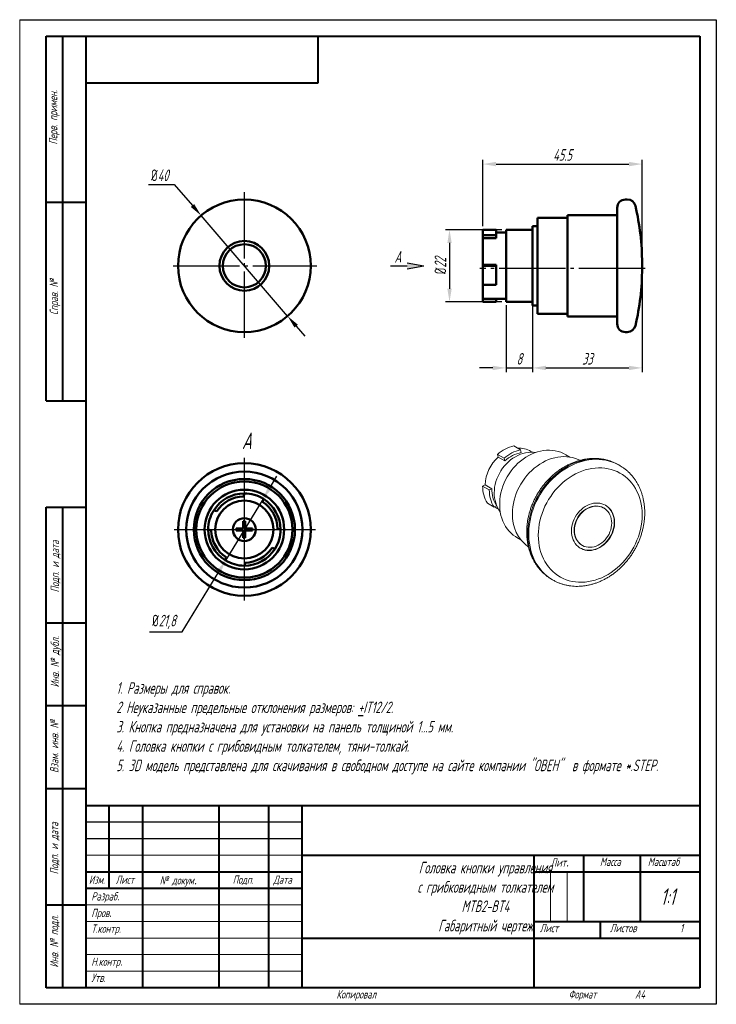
# Model space of a CAD drawing. Header units: millimetres. Extents: x 2381 to 2591, y 1129 to 1426.
import ezdxf

# ---------------------------------------------------------------- set-up
doc = ezdxf.new("R2010")
doc.units = ezdxf.units.MM
doc.linetypes.add('ГОСТ 2.303 5', pattern=[24, 20, -1.5, 1, -1.5])
for name, color, linetype, lineweight in [('main', 5, 'Continuous', 50), ('text', 7, 'Continuous', 25), ('Оси', 1, 'ГОСТ 2.303 5', 25), ('Основной', 5, 'Continuous', 50), ('РАЗМЕРЫ', 7, 'Continuous', 25), ('ФОРМАТ', 7, 'Continuous', 25), ('ФОРМАТ @ 1', 7, 'Continuous', 25)]:
    doc.layers.add(name, color=color, linetype=linetype, lineweight=lineweight)
doc.styles.add('GOST', font='Gost.shx', dxfattribs={"width": 0.8, "oblique": 15, "height": 3.5})
doc.dimstyles.new('ISO-25', dxfattribs={"dimtxt": 3.5, "dimasz": 4, "dimexe": 1.25, "dimexo": 1, "dimgap": 1, "dimtad": 1, "dimtoh": 1, "dimdec": 1, "dimtxsty": 'GOST', "dimcen": 0, "dimclrd": 256, "dimclrt": 7, "dimadec": 0, "dimazin": 2, "dimtfac": 1, "dimtdec": 1, "dimtmove": 0, "dimatfit": 1, "dimfxl": 0, "dimlwd": -1, "dimarcsym": 0})
doc.dimstyles.get("Standard").update_dxf_attribs({"dimtxt": 3.5, "dimasz": 4, "dimexe": 1.25, "dimexo": 1, "dimgap": 1, "dimtad": 1, "dimdec": 1, "dimrnd": 0.5, "dimtxsty": 'GOST', "dimcen": 0, "dimclrd": 256, "dimclre": 256, "dimclrt": 7, "dimadec": 0, "dimazin": 2, "dimtfac": 1, "dimtdec": 1, "dimtmove": 2, "dimatfit": 1, "dimfxl": 0, "dimtolj": 1, "dimtzin": 0, "dimlwd": -1, "dimlwe": -1, "dimarcsym": 0})

# ---------------------------------------------------------------- blocks, each defined once
blk = doc.blocks.new('*D225')
at = {"layer": 'Defpoints', "color": 0}
for p in [(2435.5, 1366.65), (2461.57, 1336.32)]:
    blk.add_point(p, dxfattribs=at)
at = {"layer": 'РАЗМЕРЫ'}
for p, q in [((2419.65, 1376.05), (2427.42, 1376.05)), ((2427.42, 1376.05), (2432.89, 1369.69)), ((2461.57, 1336.32), (2435.5, 1366.65)), ((2464.18, 1333.29), (2466.79, 1330.25))]:
    blk.add_line(p, q, dxfattribs=at)
at = {"layer": 'РАЗМЕРЫ', "color": 0}
blk.add_arc((2448.53, 1351.49), 20, 127.1017, 132.8513, dxfattribs=at)
at = {"layer": 'РАЗМЕРЫ'}
for points in [[(2432.38, 1369.25), (2433.39, 1370.12), (2435.5, 1366.65)], [(2464.68, 1333.72), (2463.67, 1332.85), (2461.57, 1336.32)]]:
    blk.add_solid(points, dxfattribs=at)
at = {"layer": 'РАЗМЕРЫ', "color": 7, "insert": (2423.03, 1378.8), "char_height": 3.5, "attachment_point": 5, "style": 'GOST'}
blk.add_mtext('\\A1;{\\Q0;%%c}40', dxfattribs=at)
blk = doc.blocks.new('*D226')
at = {"layer": 'Defpoints', "color": 0}
for p in [(2527.13, 1362.39), (2510.38, 1340.59), (2527.13, 1340.59)]:
    blk.add_point(p, dxfattribs=at)
at = {"layer": 'РАЗМЕРЫ'}
for p, q in [((2526.13, 1362.39), (2509.13, 1362.39)), ((2510.38, 1358.39), (2510.38, 1344.59)), ((2526.13, 1340.59), (2509.13, 1340.59))]:
    blk.add_line(p, q, dxfattribs=at)
for points in [[(2511.05, 1358.39), (2509.72, 1358.39), (2510.38, 1362.39)], [(2509.72, 1344.59), (2511.05, 1344.59), (2510.38, 1340.59)]]:
    blk.add_solid(points, dxfattribs=at)
at = {"layer": 'РАЗМЕРЫ', "color": 7, "insert": (2507.63, 1351.49), "char_height": 3.5, "attachment_point": 5, "rotation": 90, "style": 'GOST'}
blk.add_mtext('\\A1;{\\Q0;%%C}22', dxfattribs=at)
blk = doc.blocks.new('*D227')
at = {"layer": 'Defpoints', "color": 0}
for p in [(2568.44, 1351.7), (2535.43, 1339.59), (2568.44, 1320.69)]:
    blk.add_point(p, dxfattribs=at)
at = {"layer": 'РАЗМЕРЫ'}
for p, q in [((2568.44, 1350.7), (2568.44, 1319.44)), ((2535.43, 1338.59), (2535.43, 1319.44)), ((2539.43, 1320.69), (2564.44, 1320.69))]:
    blk.add_line(p, q, dxfattribs=at)
for points in [[(2539.43, 1321.35), (2539.43, 1320.02), (2535.43, 1320.69)], [(2564.44, 1320.02), (2564.44, 1321.35), (2568.44, 1320.69)]]:
    blk.add_solid(points, dxfattribs=at)
at = {"layer": 'РАЗМЕРЫ', "color": 7, "insert": (2551.94, 1323.44), "char_height": 3.5, "attachment_point": 5, "style": 'GOST'}
blk.add_mtext('\\A1;33', dxfattribs=at)
blk = doc.blocks.new('*D228')
at = {"layer": 'Defpoints', "color": 0}
for p in [(2527.43, 1340.59), (2535.43, 1340.59), (2535.43, 1320.69)]:
    blk.add_point(p, dxfattribs=at)
at = {"layer": 'РАЗМЕРЫ'}
for p, q in [((2527.43, 1339.59), (2527.43, 1319.44)), ((2535.43, 1339.59), (2535.43, 1319.44)), ((2523.43, 1320.69), (2519.43, 1320.69)), ((2527.43, 1320.69), (2535.43, 1320.69)), ((2539.43, 1320.69), (2543.43, 1320.69))]:
    blk.add_line(p, q, dxfattribs=at)
for points in [[(2523.43, 1320.02), (2523.43, 1321.35), (2527.43, 1320.69)], [(2539.43, 1321.35), (2539.43, 1320.02), (2535.43, 1320.69)]]:
    blk.add_solid(points, dxfattribs=at)
at = {"layer": 'РАЗМЕРЫ', "color": 7, "insert": (2531.43, 1323.44), "char_height": 3.5, "attachment_point": 5, "style": 'GOST'}
blk.add_mtext('\\A1;8', dxfattribs=at)
blk = doc.blocks.new('*D229')
at = {"layer": 'Defpoints', "color": 0}
for p in [(2568.44, 1382.18), (2520.43, 1362.42), (2568.44, 1350.7)]:
    blk.add_point(p, dxfattribs=at)
at = {"layer": 'РАЗМЕРЫ'}
for p, q in [((2520.43, 1363.42), (2520.43, 1383.43)), ((2524.43, 1382.18), (2564.44, 1382.18)), ((2568.44, 1351.7), (2568.44, 1383.43))]:
    blk.add_line(p, q, dxfattribs=at)
for points in [[(2524.43, 1382.84), (2524.43, 1381.51), (2520.43, 1382.18)], [(2564.44, 1381.51), (2564.44, 1382.84), (2568.44, 1382.18)]]:
    blk.add_solid(points, dxfattribs=at)
at = {"layer": 'РАЗМЕРЫ', "color": 7, "insert": (2544.44, 1384.93), "char_height": 3.5, "attachment_point": 5, "style": 'GOST'}
blk.add_mtext('\\A1;45.5', dxfattribs=at)
blk = doc.blocks.new('*D231')
at = {"layer": 'Defpoints', "color": 0}
for p in [(2454.2, 1281.21), (2442.87, 1262.59)]:
    blk.add_point(p, dxfattribs=at)
at = {"layer": 'РАЗМЕРЫ'}
for p, q in [((2456.28, 1284.63), (2458.36, 1288.05)), ((2454.2, 1281.21), (2442.87, 1262.59)), ((2429.77, 1241.06), (2440.79, 1259.17)), ((2419.9, 1241.06), (2429.77, 1241.06))]:
    blk.add_line(p, q, dxfattribs=at)
for points in [[(2455.71, 1284.98), (2456.85, 1284.28), (2454.2, 1281.21)], [(2441.36, 1258.83), (2440.22, 1259.52), (2442.87, 1262.59)]]:
    blk.add_solid(points, dxfattribs=at)
at = {"layer": 'РАЗМЕРЫ', "color": 7, "insert": (2424.33, 1244.07), "char_height": 3.5, "attachment_point": 5, "style": 'GOST'}
blk.add_mtext('\\A1;{\\Q0;%%c}21,8', dxfattribs=at)

msp = doc.modelspace()

# ---------------------------------------------------------------- hatches: boundary and pattern name
at = {"layer": 'РАЗМЕРЫ', "lineweight": 25, "ltscale": 5}
h = msp.add_hatch(color=256, dxfattribs=at)
h.dxf.hatch_style = 1
h.paths.add_polyline_path([(2502.62, 1351.49), (2497.62, 1350.61), (2497.62, 1352.37)])

# ---------------------------------------------------------------- linework, layer by layer
at = {"layer": 'main'}
for p, q in [((2563.98, 1371.49), (2563.43, 1371.49)), ((2560.93, 1366.74), (2545.93, 1366.74)), ((2545.93, 1351.49), (2545.93, 1366.74)), ((2560.93, 1351.49), (2560.93, 1368.99)), ((2536.93, 1363.49), (2535.43, 1363.49)), ((2535.43, 1351.49), (2535.43, 1363.49)), ((2545.93, 1365.99), (2536.93, 1365.99)), ((2536.93, 1365.99), (2536.93, 1336.99)), ((2524.43, 1362.39), (2520.43, 1362.39)), ((2520.43, 1360.73), (2520.43, 1362.39)), ((2524.43, 1360.73), (2520.43, 1360.73)), ((2520.43, 1359.83), (2520.43, 1360.73)), ((2524.43, 1360.73), (2524.43, 1362.39)), ((2527.43, 1361.49), (2524.43, 1361.49)), ((2524.43, 1359.83), (2524.43, 1360.73)), ((2535.43, 1362.39), (2527.43, 1362.39)), ((2527.43, 1351.49), (2527.43, 1362.39)), ((2524.43, 1359.83), (2520.43, 1359.83)), ((2520.43, 1351.74), (2520.43, 1359.83)), ((2524.43, 1351.74), (2520.43, 1351.74)), ((2520.43, 1351.49), (2520.43, 1351.74)), ((2524.43, 1351.49), (2520.43, 1351.49)), ((2520.43, 1345.72), (2520.43, 1351.49)), ((2524.43, 1351.49), (2524.43, 1351.74)), ((2524.43, 1345.72), (2524.43, 1351.49)), ((2527.43, 1340.59), (2527.43, 1351.49)), ((2535.43, 1339.49), (2535.43, 1351.49)), ((2545.93, 1336.24), (2545.93, 1351.49)), ((2560.93, 1333.99), (2560.93, 1351.49)), ((2568.44, 1350.7), (2568.44, 1352.27)), ((2524.43, 1345.72), (2520.43, 1345.72)), ((2520.43, 1341.49), (2520.43, 1345.72)), ((2524.43, 1341.49), (2520.43, 1341.49)), ((2520.43, 1340.59), (2520.43, 1341.49)), ((2524.43, 1340.59), (2520.43, 1340.59)), ((2524.43, 1341.49), (2527.43, 1341.49)), ((2524.43, 1340.59), (2524.43, 1341.49)), ((2527.43, 1340.59), (2535.43, 1340.59)), ((2535.43, 1339.49), (2536.93, 1339.49)), ((2536.93, 1336.99), (2545.93, 1336.99)), ((2545.93, 1336.24), (2560.93, 1336.24)), ((2563.43, 1331.49), (2563.98, 1331.49)), ((2448.53, 1282.83), (2448.27, 1281.92)), ((2454.04, 1280.27), (2454.3, 1281.18)), ((2440.19, 1277.44), (2439.28, 1277.7)), ((2448.77, 1274.43), (2448.17, 1274.43)), ((2448.17, 1274.43), (2448.17, 1272.23)), ((2448.77, 1272.23), (2448.77, 1274.43)), ((2437.63, 1271.93), (2438.54, 1271.67)), ((2448.17, 1272.23), (2446.03, 1272.23)), ((2446.03, 1272.23), (2446.03, 1271.63)), ((2446.03, 1271.63), (2448.17, 1271.63)), ((2448.17, 1271.63), (2448.17, 1269.43)), ((2451.03, 1272.23), (2448.77, 1272.23)), ((2448.77, 1269.43), (2448.77, 1271.63)), ((2448.77, 1271.63), (2451.03, 1271.63)), ((2451.03, 1271.63), (2451.03, 1272.23)), ((2459.43, 1271.93), (2458.53, 1272.19)), ((2448.17, 1269.43), (2448.77, 1269.43)), ((2456.88, 1266.42), (2457.78, 1266.16)), ((2443.02, 1263.58), (2442.76, 1262.68)), ((2448.53, 1261.03), (2448.79, 1261.93))]:
    msp.add_line(p, q, dxfattribs=at)
for centre, radius in [((2448.53, 1351.49), 20), ((2448.53, 1271.93), 20), ((2448.53, 1271.93), 17.5), ((2448.53, 1271.93), 15.25), ((2448.53, 1271.93), 14.5), ((2448.53, 1271.93), 12), ((2448.53, 1271.93), 8.75), ((2448.53, 1271.93), 3.45)]:
    msp.add_circle(centre, radius, dxfattribs=at)
for centre, radius, start, end in [((2563.43, 1368.99), 2.5, 90, 180), ((2563.98, 1368.99), 2.5, 13.3322, 90), ((2493.44, 1352.27), 75, 0, 13.3322), ((2493.44, 1350.7), 75, 346.6678, 0), ((2563.43, 1333.99), 2.5, 180, 270), ((2563.98, 1333.99), 2.5, 270, 346.6678), ((2448.53, 1271.93), 10.9, 90, 148.0486), ((2448.53, 1271.93), 10, 91.4819, 146.5667), ((2448.53, 1271.93), 10.9, 58.0486, 90), ((2448.53, 1271.93), 10, 1.4819, 56.5667), ((2448.53, 1271.93), 10.9, 0, 58.0486), ((2448.53, 1271.93), 10.9, 148.0486, 180), ((2448.53, 1271.93), 10.9, 180, 238.0486), ((2448.53, 1271.93), 10, 181.4819, 236.5667), ((2448.53, 1271.93), 10.9, 328.0486, 0), ((2448.53, 1271.93), 10.9, 270, 328.0486), ((2448.53, 1271.93), 10, 271.4819, 326.5667), ((2448.53, 1271.93), 10.9, 238.0486, 270)]:
    msp.add_arc(centre, radius, start, end, dxfattribs=at)
at = {"layer": 'Оси'}
for p, q in [((2448.53, 1329.74), (2448.53, 1373.9)), ((2427.08, 1351.49), (2470.43, 1351.49)), ((2569.35, 1350.7), (2519.49, 1350.7)), ((2448.53, 1250.57), (2448.53, 1293.53)), ((2427.42, 1271.93), (2469.96, 1271.93))]:
    msp.add_line(p, q, dxfattribs=at)
at = {"layer": 'Основной', "linetype": 'Continuous', "lineweight": 20}
for p, q in [((2531.8, 1295.97), (2529.8, 1297.16)), ((2531.8, 1295.97), (2532.03, 1295.17)), ((2535.36, 1295.24), (2534.9, 1295.52)), ((2526.81, 1293.43), (2524.81, 1294.62)), ((2525.03, 1293.81), (2524.81, 1294.62)), ((2527.03, 1292.63), (2525.03, 1293.81)), ((2527.03, 1292.63), (2526.81, 1293.43)), ((2546.64, 1293.8), (2545.45, 1294.5)), ((2561.77, 1291.22), (2561.5, 1291.38)), ((2561.77, 1291.22), (2561.8, 1291.2)), ((2520.37, 1285.05), (2521.15, 1285.45)), ((2522.37, 1283.87), (2520.37, 1285.05)), ((2523.15, 1284.26), (2521.15, 1285.45)), ((2522.37, 1283.87), (2523.15, 1284.26)), ((2523.8, 1278.73), (2521.8, 1279.91)), ((2524.58, 1279.12), (2523.8, 1278.73)), ((2524.71, 1278.31), (2525.17, 1278.04)), ((2556.97, 1278.38), (2556.87, 1278.44)), ((2530.66, 1269.55), (2531.86, 1268.84)), ((2550.24, 1267.25), (2550.34, 1267.19)), ((2541.11, 1256.97), (2541.39, 1256.81))]:
    msp.add_line(p, q, dxfattribs=at)
at = {"layer": 'Основной', "linetype": 'Continuous', "lineweight": 20, "flags": 128}
for points in [[(2523.87, 1282.98), (2523.9, 1283.83), (2523.99, 1284.69), (2524.15, 1285.55), (2524.38, 1286.4), (2524.66, 1287.25), (2525, 1288.08), (2525.4, 1288.88), (2525.86, 1289.66), (2526.36, 1290.41), (2526.91, 1291.11), (2527.51, 1291.78), (2528.14, 1292.4), (2528.81, 1292.96), (2529.51, 1293.47), (2530.24, 1293.92), (2530.99, 1294.31), (2531.75, 1294.64), (2532.53, 1294.89), (2533.3, 1295.08), (2534.08, 1295.2), (2534.86, 1295.25), (2535.62, 1295.23), (2536.25, 1295.15)], [(2545.45, 1294.5), (2544.72, 1294.89), (2543.94, 1295.23), (2543.12, 1295.49), (2542.28, 1295.69), (2541.41, 1295.82), (2540.53, 1295.87), (2539.64, 1295.86), (2538.73, 1295.77), (2537.83, 1295.61), (2536.92, 1295.37), (2536.02, 1295.07), (2535.13, 1294.7), (2534.26, 1294.27), (2533.41, 1293.77), (2532.58, 1293.21), (2531.78, 1292.59), (2531.01, 1291.91), (2530.28, 1291.19), (2529.59, 1290.41), (2528.94, 1289.6), (2528.34, 1288.74), (2527.79, 1287.85), (2527.29, 1286.93), (2526.86, 1285.98), (2526.48, 1285.01), (2526.15, 1284.03), (2525.9, 1283.03), (2525.7, 1282.03), (2525.57, 1281.03), (2525.51, 1280.04), (2525.51, 1279.06), (2525.57, 1278.09), (2525.7, 1277.14), (2525.9, 1276.22), (2526.15, 1275.33), (2526.48, 1274.47), (2526.86, 1273.65), (2527.29, 1272.88), (2527.79, 1272.15), (2528.34, 1271.48), (2528.94, 1270.86), (2529.59, 1270.29), (2530.28, 1269.79), (2530.66, 1269.55)], [(2529.35, 1276.75), (2529.38, 1277.76), (2529.48, 1278.77), (2529.64, 1279.79), (2529.86, 1280.8), (2530.14, 1281.81), (2530.49, 1282.81), (2530.89, 1283.79), (2531.35, 1284.74), (2531.87, 1285.67), (2532.44, 1286.57), (2533.05, 1287.44), (2533.72, 1288.27), (2534.42, 1289.05), (2535.17, 1289.78), (2535.95, 1290.47), (2536.77, 1291.1), (2537.61, 1291.67), (2538.47, 1292.18), (2539.36, 1292.63), (2540.26, 1293.02), (2541.17, 1293.34), (2542.09, 1293.59), (2543.02, 1293.77), (2543.94, 1293.89), (2544.85, 1293.93), (2545.75, 1293.9), (2546.64, 1293.8), (2547.5, 1293.62), (2548.34, 1293.38), (2549.16, 1293.08), (2549.68, 1292.83)], [(2561.5, 1291.38), (2561.44, 1291.42), (2560.57, 1291.89), (2559.66, 1292.29), (2558.72, 1292.63), (2557.75, 1292.89), (2556.76, 1293.09), (2555.75, 1293.22), (2554.72, 1293.28), (2553.67, 1293.26), (2552.62, 1293.18), (2551.57, 1293.02), (2550.51, 1292.8), (2549.46, 1292.5), (2548.41, 1292.14), (2547.38, 1291.71), (2546.36, 1291.21), (2545.35, 1290.65), (2544.37, 1290.03), (2543.42, 1289.35), (2542.49, 1288.62), (2541.6, 1287.83), (2540.74, 1286.99), (2539.93, 1286.1), (2539.15, 1285.17), (2538.42, 1284.19), (2537.74, 1283.18), (2537.11, 1282.14), (2536.53, 1281.07), (2536.01, 1279.97), (2535.54, 1278.85), (2535.13, 1277.71), (2534.78, 1276.56), (2534.5, 1275.4), (2534.27, 1274.23), (2534.11, 1273.07), (2534.02, 1271.91), (2533.98, 1270.76)], [(2541.4, 1256.8), (2540.6, 1257.31), (2539.81, 1257.9), (2539.06, 1258.56), (2538.35, 1259.27), (2537.69, 1260.04), (2537.09, 1260.86), (2536.54, 1261.73), (2536.04, 1262.64), (2535.6, 1263.6), (2535.23, 1264.6), (2534.91, 1265.63), (2534.65, 1266.69), (2534.46, 1267.78), (2534.33, 1268.89), (2534.27, 1270.02), (2534.27, 1271.17), (2534.33, 1272.33), (2534.46, 1273.49), (2534.65, 1274.65), (2534.91, 1275.82), (2535.23, 1276.97), (2535.6, 1278.12), (2536.04, 1279.25), (2536.54, 1280.36), (2537.09, 1281.44), (2537.69, 1282.5), (2538.35, 1283.53), (2539.06, 1284.52), (2539.81, 1285.48), (2540.6, 1286.39), (2541.44, 1287.25), (2542.32, 1288.07), (2543.23, 1288.83), (2544.17, 1289.54), (2545.14, 1290.19), (2546.13, 1290.78), (2547.14, 1291.3), (2548.17, 1291.77), (2549.21, 1292.16), (2550.26, 1292.49), (2551.32, 1292.75), (2552.37, 1292.95), (2553.43, 1293.07), (2554.47, 1293.12), (2555.51, 1293.09), (2556.53, 1293), (2557.53, 1292.84), (2558.51, 1292.61), (2559.47, 1292.3), (2560.39, 1291.93), (2561.28, 1291.5), (2561.77, 1291.22)], [(2537.14, 1270.2), (2537.17, 1269.12), (2537.27, 1268.06), (2537.43, 1267.01), (2537.65, 1266), (2537.94, 1265.01), (2538.29, 1264.05), (2538.69, 1263.14), (2539.16, 1262.26), (2539.68, 1261.44), (2540.25, 1260.66), (2540.88, 1259.93), (2541.55, 1259.26), (2542.27, 1258.64), (2543.04, 1258.09), (2543.84, 1257.59), (2544.68, 1257.17), (2545.56, 1256.8), (2546.46, 1256.51), (2547.39, 1256.29), (2548.34, 1256.13), (2549.31, 1256.05), (2550.3, 1256.03), (2551.29, 1256.09), (2552.29, 1256.22), (2553.3, 1256.42), (2554.3, 1256.68), (2555.29, 1257.02), (2556.28, 1257.42), (2557.25, 1257.89), (2558.2, 1258.42), (2559.13, 1259.01), (2560.04, 1259.66), (2560.91, 1260.37), (2561.75, 1261.13), (2562.56, 1261.94), (2563.32, 1262.8), (2564.04, 1263.7), (2564.72, 1264.64), (2565.34, 1265.61), (2565.92, 1266.62), (2566.44, 1267.65), (2566.9, 1268.71), (2567.31, 1269.78), (2567.65, 1270.88), (2567.94, 1271.98), (2568.16, 1273.08), (2568.32, 1274.19), (2568.42, 1275.29), (2568.45, 1276.39), (2568.42, 1277.47), (2568.32, 1278.53), (2568.16, 1279.58), (2567.94, 1280.59), (2567.65, 1281.58), (2567.31, 1282.53), (2566.9, 1283.45), (2566.44, 1284.32), (2565.92, 1285.15), (2565.34, 1285.93), (2564.72, 1286.66), (2564.04, 1287.33), (2563.32, 1287.95), (2562.56, 1288.5), (2561.75, 1288.99), (2560.91, 1289.42), (2560.04, 1289.78), (2559.13, 1290.08), (2558.2, 1290.3), (2557.25, 1290.46), (2556.28, 1290.54), (2555.29, 1290.56), (2554.3, 1290.5), (2553.3, 1290.37), (2552.29, 1290.17), (2551.29, 1289.9), (2550.3, 1289.57), (2549.31, 1289.17), (2548.34, 1288.7), (2547.39, 1288.17), (2546.46, 1287.58), (2545.56, 1286.92), (2544.68, 1286.22), (2543.84, 1285.46), (2543.04, 1284.65), (2542.27, 1283.79), (2541.55, 1282.89), (2540.88, 1281.95), (2540.25, 1280.98), (2539.68, 1279.97), (2539.16, 1278.94), (2538.69, 1277.88), (2538.29, 1276.8), (2537.94, 1275.71), (2537.65, 1274.61), (2537.43, 1273.51), (2537.27, 1272.4), (2537.17, 1271.3), (2537.14, 1270.2)], [(2547.16, 1271.5), (2547.19, 1270.81), (2547.29, 1270.13), (2547.45, 1269.48), (2547.67, 1268.87), (2547.95, 1268.29), (2548.29, 1267.75), (2548.68, 1267.27), (2549.12, 1266.84), (2549.61, 1266.47), (2550.13, 1266.17), (2550.69, 1265.93), (2551.28, 1265.76), (2551.9, 1265.65), (2552.53, 1265.62), (2553.17, 1265.66), (2553.82, 1265.77), (2554.46, 1265.95), (2555.1, 1266.2), (2555.72, 1266.51), (2556.33, 1266.89), (2556.9, 1267.32), (2557.45, 1267.81), (2557.95, 1268.35), (2558.42, 1268.93), (2558.83, 1269.55), (2559.2, 1270.2), (2559.51, 1270.88), (2559.76, 1271.58), (2559.95, 1272.29), (2560.08, 1273), (2560.14, 1273.71), (2560.14, 1274.42), (2560.08, 1275.1), (2559.95, 1275.77), (2559.76, 1276.4), (2559.51, 1277), (2559.2, 1277.55), (2558.83, 1278.06), (2558.42, 1278.52), (2557.95, 1278.92), (2557.45, 1279.26), (2556.9, 1279.53), (2556.33, 1279.74), (2555.72, 1279.87), (2555.1, 1279.94), (2554.46, 1279.94), (2553.82, 1279.86), (2553.17, 1279.72), (2552.53, 1279.5), (2551.9, 1279.22), (2551.28, 1278.88), (2550.69, 1278.47), (2550.13, 1278.01), (2549.61, 1277.49), (2549.12, 1276.93), (2548.68, 1276.33), (2548.29, 1275.69), (2547.95, 1275.03), (2547.67, 1274.34), (2547.45, 1273.64), (2547.29, 1272.92), (2547.19, 1272.21), (2547.16, 1271.5)], [(2556.87, 1278.44), (2556.71, 1278.52), (2556.19, 1278.76), (2555.64, 1278.93), (2555.06, 1279.03), (2554.47, 1279.05), (2553.86, 1279), (2553.25, 1278.88), (2552.64, 1278.69), (2552.05, 1278.43), (2551.47, 1278.11), (2550.92, 1277.72), (2550.4, 1277.28), (2549.91, 1276.78), (2549.47, 1276.24), (2549.07, 1275.66), (2548.73, 1275.04), (2548.45, 1274.4), (2548.22, 1273.74), (2548.06, 1273.07), (2547.96, 1272.4), (2547.93, 1271.73)], [(2559.28, 1273.9), (2559.25, 1274.55), (2559.15, 1275.18), (2558.99, 1275.79), (2558.76, 1276.36), (2558.48, 1276.89), (2558.14, 1277.37), (2557.74, 1277.79), (2557.3, 1278.16), (2556.81, 1278.46), (2556.29, 1278.7), (2555.74, 1278.87), (2555.16, 1278.97), (2554.57, 1278.99), (2553.96, 1278.94), (2553.35, 1278.82), (2552.74, 1278.63), (2552.15, 1278.37), (2551.57, 1278.05), (2551.02, 1277.66), (2550.5, 1277.22), (2550.01, 1276.72), (2549.57, 1276.18), (2549.17, 1275.6), (2548.83, 1274.98), (2548.55, 1274.34), (2548.32, 1273.68), (2548.16, 1273.01), (2548.06, 1272.34), (2548.03, 1271.67), (2548.06, 1271.02), (2548.16, 1270.39), (2548.32, 1269.78), (2548.55, 1269.21), (2548.83, 1268.68), (2549.17, 1268.2), (2549.57, 1267.78), (2550.01, 1267.41), (2550.5, 1267.11), (2551.02, 1266.87), (2551.57, 1266.7), (2552.15, 1266.6), (2552.74, 1266.58), (2553.35, 1266.63), (2553.96, 1266.75), (2554.57, 1266.94), (2555.16, 1267.2), (2555.74, 1267.52), (2556.29, 1267.91), (2556.81, 1268.35), (2557.3, 1268.85), (2557.74, 1269.39), (2558.14, 1269.97), (2558.48, 1270.59), (2558.76, 1271.23), (2558.99, 1271.89), (2559.15, 1272.56), (2559.25, 1273.23), (2559.28, 1273.9)], [(2557.43, 1279.27), (2557.85, 1278.98), (2558.32, 1278.58), (2558.73, 1278.12), (2559.1, 1277.61), (2559.41, 1277.06), (2559.66, 1276.46), (2559.85, 1275.83), (2559.98, 1275.16), (2560.04, 1274.48), (2560.04, 1273.77), (2559.98, 1273.06), (2559.85, 1272.35), (2559.66, 1271.64), (2559.41, 1270.94), (2559.1, 1270.26), (2558.73, 1269.61), (2558.32, 1268.99), (2557.85, 1268.41), (2557.35, 1267.87), (2556.8, 1267.38), (2556.23, 1266.95), (2555.62, 1266.57), (2555, 1266.26), (2554.36, 1266.01), (2553.72, 1265.83), (2553.07, 1265.72), (2552.43, 1265.68), (2551.8, 1265.71), (2551.18, 1265.82), (2550.59, 1265.99), (2550.03, 1266.23), (2549.78, 1266.36)]]:
    msp.add_lwpolyline(points, dxfattribs=at)
at = {"layer": 'Основной'}
for radius in [7.5, 6.5]:
    msp.add_circle((2448.53, 1351.49), radius, dxfattribs=at)
at = {"layer": 'Основной', "linetype": 'Continuous', "lineweight": 20}
for centre, radius, start, end in [((2532.07, 1286.52), 10.87, 102.0014, 131.8692), ((2534.07, 1285.34), 10.87, 102.0014, 131.8692), ((2533.86, 1285.37), 9.97, 100.6104, 133.2602), ((2531.38, 1289.48), 6.99, 59.777, 93.2534), ((2533.08, 1284.99), 11.94, 132.3648, 177.8087), ((2529.78, 1284.9), 9.41, 179.0983, 212.0102), ((2531.78, 1283.72), 9.41, 179.0983, 212.0102), ((2531.78, 1283.9), 8.64, 177.5715, 213.537), ((2533.05, 1282.78), 9.19, 178.784, 216.5921), ((2528.09, 1284.02), 6.64, 231.6355, 239.3526), ((2541.39, 1276.28), 12.05, 177.7665, 233.222), ((2552.96, 1271.5), 5.04, 177.3285, 237.3431), ((2549.52, 1270.05), 15.55, 177.4002, 237.2713)]:
    msp.add_arc(centre, radius, start, end, dxfattribs=at)
for points, knots in [([(2561.55, 1291.35), (2561.5, 1291.38), (2561.19, 1291.58), (2560.57, 1291.9), (2559.68, 1292.3), (2558.77, 1292.64), (2557.83, 1292.92), (2556.87, 1293.14), (2555.89, 1293.29), (2554.9, 1293.38), (2553.9, 1293.4), (2552.88, 1293.36), (2551.86, 1293.26), (2550.84, 1293.09), (2549.82, 1292.86), (2548.8, 1292.56), (2547.79, 1292.2), (2546.79, 1291.78), (2545.81, 1291.31), (2544.85, 1290.77), (2543.9, 1290.18), (2542.99, 1289.53), (2542.1, 1288.83), (2541.24, 1288.08), (2540.41, 1287.29), (2539.63, 1286.45), (2538.88, 1285.57), (2538.17, 1284.65), (2537.51, 1283.7), (2536.89, 1282.71), (2536.32, 1281.7), (2535.81, 1280.66), (2535.34, 1279.6), (2534.93, 1278.52), (2534.57, 1277.42), (2534.27, 1276.32), (2534.03, 1275.2), (2533.84, 1274.08), (2533.72, 1272.96), (2533.66, 1272), (2533.65, 1271.41), (2533.65, 1271.18)], [0, 0, 0, 0, 0.004119, 0.030005, 0.055886, 0.081775, 0.107685, 0.13363, 0.159621, 0.185667, 0.211774, 0.237948, 0.264189, 0.290497, 0.316869, 0.3433, 0.369785, 0.396318, 0.422892, 0.4495, 0.476138, 0.502799, 0.529478, 0.556172, 0.582877, 0.609591, 0.636312, 0.663038, 0.689769, 0.716504, 0.743243, 0.769986, 0.796732, 0.823481, 0.850233, 0.876987, 0.90374, 0.930492, 0.957239, 0.983978, 1, 1, 1, 1]), ([(2569.24, 1277.01), (2569.23, 1277.21), (2569.23, 1277.78), (2569.17, 1278.71), (2569.05, 1279.79), (2568.87, 1280.85), (2568.62, 1281.89), (2568.32, 1282.9), (2567.97, 1283.88), (2567.55, 1284.82), (2567.08, 1285.73), (2566.56, 1286.6), (2565.99, 1287.42), (2565.37, 1288.2), (2564.71, 1288.93), (2564, 1289.61), (2563.25, 1290.23), (2562.52, 1290.77), (2562.02, 1291.07), (2561.8, 1291.2)], [0, 0, 0, 0, 0.034207, 0.096227, 0.158222, 0.220142, 0.28197, 0.343688, 0.405279, 0.466727, 0.528019, 0.589146, 0.650104, 0.710894, 0.771524, 0.832008, 0.892366, 0.952624, 1, 1, 1, 1]), ([(2541.41, 1256.8), (2541.43, 1256.78), (2541.72, 1256.6), (2542.32, 1256.29), (2543.2, 1255.89), (2544.12, 1255.55), (2545.05, 1255.27), (2546.01, 1255.05), (2546.99, 1254.9), (2547.98, 1254.81), (2548.99, 1254.79), (2550, 1254.83), (2551.02, 1254.93), (2552.05, 1255.1), (2553.07, 1255.34), (2554.09, 1255.63), (2555.09, 1255.99), (2556.09, 1256.41), (2557.07, 1256.89), (2558.04, 1257.42), (2558.98, 1258.02), (2559.9, 1258.66), (2560.79, 1259.36), (2561.65, 1260.11), (2562.47, 1260.9), (2563.26, 1261.74), (2564.01, 1262.62), (2564.71, 1263.54), (2565.38, 1264.49), (2565.99, 1265.48), (2566.56, 1266.49), (2567.08, 1267.53), (2567.54, 1268.59), (2567.96, 1269.67), (2568.31, 1270.77), (2568.61, 1271.88), (2568.86, 1272.99), (2569.04, 1274.11), (2569.17, 1275.23), (2569.23, 1276.19), (2569.23, 1276.79), (2569.24, 1277.01)], [0, 0, 0, 0, 0.001957, 0.0279, 0.053837, 0.079782, 0.105748, 0.131749, 0.157797, 0.183899, 0.210064, 0.236294, 0.262592, 0.288957, 0.315386, 0.341875, 0.368417, 0.395007, 0.421639, 0.448306, 0.475001, 0.50172, 0.528457, 0.555209, 0.581972, 0.608744, 0.635523, 0.662307, 0.689096, 0.715889, 0.742686, 0.769487, 0.796291, 0.823098, 0.849908, 0.87672, 0.903532, 0.930341, 0.957146, 0.983943, 1, 1, 1, 1]), ([(2533.65, 1271.18), (2533.65, 1270.98), (2533.66, 1270.41), (2533.71, 1269.48), (2533.83, 1268.4), (2534.02, 1267.34), (2534.26, 1266.31), (2534.56, 1265.3), (2534.92, 1264.32), (2535.33, 1263.37), (2535.8, 1262.46), (2536.32, 1261.6), (2536.89, 1260.77), (2537.51, 1259.99), (2538.18, 1259.26), (2538.89, 1258.59), (2539.64, 1257.96), (2540.38, 1257.41), (2540.9, 1257.1), (2541.13, 1256.96)], [0, 0, 0, 0, 0.034073, 0.095851, 0.157604, 0.219282, 0.280869, 0.342346, 0.403696, 0.464904, 0.525957, 0.586846, 0.647565, 0.708118, 0.768511, 0.828759, 0.888881, 0.948904, 1, 1, 1, 1])]:
    msp.add_open_spline(points, degree=3, knots=knots, dxfattribs=at)
at = {"layer": 'РАЗМЕРЫ', "lineweight": 25, "ltscale": 5}
for p, q in [((2492.62, 1351.49), (2497.62, 1351.49)), ((2497.62, 1352.37), (2502.62, 1351.49)), ((2497.62, 1350.61), (2502.62, 1351.49))]:
    msp.add_line(p, q, dxfattribs=at)
at = {"layer": 'ФОРМАТ', "lineweight": 0}
msp.add_line((2380.81, 1425.73), (2380.81, 1128.73), dxfattribs=at)
at = {"layer": 'ФОРМАТ', "ltscale": 5}
msp.add_line((2380.81, 1425.73), (2590.81, 1425.73), dxfattribs=at)
at = {"layer": 'ФОРМАТ', "linetype": 'ByBlock', "ltscale": 5}
for p, q in [((2590.81, 1425.73), (2590.81, 1128.73)), ((2590.81, 1128.73), (2380.81, 1128.73))]:
    msp.add_line(p, q, dxfattribs=at)
at = {"layer": 'ФОРМАТ', "lineweight": 40}
for p, q in [((2388.81, 1310.73), (2388.81, 1420.73)), ((2388.81, 1310.73), (2388.81, 1420.73)), ((2393.81, 1310.73), (2393.81, 1420.73)), ((2393.81, 1310.73), (2393.81, 1420.73)), ((2470.81, 1406.73), (2470.81, 1420.73)), ((2400.81, 1406.73), (2470.81, 1406.73)), ((2388.81, 1370.73), (2400.81, 1370.73)), ((2388.81, 1310.73), (2400.81, 1310.73)), ((2388.81, 1133.73), (2388.81, 1278.73)), ((2388.81, 1278.73), (2400.81, 1278.73)), ((2393.81, 1133.73), (2393.81, 1278.73)), ((2400.81, 1243.73), (2388.81, 1243.73)), ((2400.81, 1218.73), (2388.81, 1218.73)), ((2400.81, 1193.73), (2388.81, 1193.73)), ((2400.81, 1188.73), (2585.81, 1188.73)), ((2407.81, 1163.73), (2407.81, 1188.73)), ((2417.81, 1188.73), (2417.81, 1133.73)), ((2440.81, 1188.73), (2440.81, 1133.73)), ((2455.81, 1188.73), (2455.81, 1133.73)), ((2465.81, 1188.73), (2465.81, 1133.73)), ((2465.81, 1173.73), (2585.81, 1173.73)), ((2535.81, 1173.73), (2535.81, 1133.73)), ((2550.81, 1173.73), (2550.81, 1153.73)), ((2567.81, 1173.73), (2567.81, 1153.73)), ((2400.81, 1168.73), (2465.81, 1168.73)), ((2535.81, 1168.73), (2585.81, 1168.73)), ((2400.81, 1163.73), (2465.81, 1163.73)), ((2388.81, 1158.73), (2400.81, 1158.73)), ((2535.81, 1153.73), (2585.81, 1153.73)), ((2555.81, 1153.73), (2555.81, 1148.73)), ((2465.81, 1148.73), (2585.81, 1148.73))]:
    msp.add_line(p, q, dxfattribs=at)
at = {"layer": 'ФОРМАТ', "lineweight": 40, "ltscale": 5}
for p, q in [((2388.81, 1420.73), (2585.81, 1420.73)), ((2400.81, 1133.73), (2400.81, 1420.73)), ((2585.81, 1420.73), (2585.81, 1133.73)), ((2585.81, 1133.73), (2388.81, 1133.73))]:
    msp.add_line(p, q, dxfattribs=at)
at = {"layer": 'ФОРМАТ'}
for p, q in [((2400.81, 1370.73), (2388.81, 1370.73)), ((2400.81, 1183.73), (2465.81, 1183.73)), ((2400.81, 1178.73), (2465.81, 1178.73))]:
    msp.add_line(p, q, dxfattribs=at)
at = {"layer": 'ФОРМАТ', "linetype": 'Continuous', "lineweight": 0}
for p, q in [((2400.81, 1173.73), (2465.81, 1173.73)), ((2540.81, 1168.73), (2540.81, 1153.73)), ((2545.81, 1168.73), (2545.81, 1153.73)), ((2400.81, 1158.73), (2465.81, 1158.73)), ((2400.81, 1153.73), (2465.81, 1153.73)), ((2400.81, 1148.73), (2465.81, 1148.73)), ((2400.81, 1143.73), (2465.81, 1143.73)), ((2400.81, 1138.73), (2465.81, 1138.73))]:
    msp.add_line(p, q, dxfattribs=at)
at = {"layer": 'ФОРМАТ', "linetype": 'Continuous'}
msp.add_line((2388.81, 1133.73), (2400.81, 1133.73), dxfattribs=at)

# ---------------------------------------------------------------- texts
at = {"layer": 'text', "ltscale": 100, "insert": (2409.92, 1225.89), "char_height": 3.5, "width": 178.5111, "attachment_point": 1, "style": 'GOST'}
msp.add_mtext('1. Размеры для справок.\\P2 Неуказанные предельные отклонения размеров: {\\L+}IT12/2.\\P3. Кнопка предназначена для установки на панель толщиной 1...5 мм.\\P4. Головка кнопки с грибовидным толкателем, тяни-толкай.\\P5. 3D модель представлена для скачивания в свободном доступе на сайте компании "ОВЕН"  в формате *.STEP.', dxfattribs=at)
at = {"layer": 'РАЗМЕРЫ', "lineweight": 25, "attachment_point": 1, "style": 'GOST'}
for s, insert, char_height in [('{\\H0.00014x;\\FGOST|c0;А}', (2493.79, 1355.98), 25000), ('{\\FGOST|c0;А}', (2447.81, 1301.22), 5)]:
    msp.add_mtext_dynamic_manual_height_columns(s, width=3.1479, gutter_width=12.5, heights=[0], dxfattribs=dict(at, insert=insert, char_height=char_height))
at = {"layer": 'ФОРМАТ', "char_height": 2.5, "attachment_point": 1, "rotation": 90, "style": 'GOST'}
for s, insert in [('{\\Q15;\\W0.8;Перв. примен\\W0.965;.}', (2389.64, 1388.05)), ('Справ. №', (2389.86, 1336.66)), ('{\\Q15;\\W0.8;Подп. и дата}', (2390.16, 1252.98)), ('Инв. № {\\Fgost_au|c204;дубл.}', (2390.15, 1224.32)), ('Взам. инв. №', (2389.99, 1198.51)), ('{\\Q15;\\W0.8;Подп. и дата}', (2389.93, 1167.93)), ('Инв. № {\\Fgost_au|c204;подл\\W0.965;.}', (2389.93, 1139.8))]:
    msp.add_mtext(s, dxfattribs=dict(at, insert=insert))
at = {"layer": 'ФОРМАТ', "attachment_point": 1, "style": 'GOST'}
for s, insert, char_height in [('{\\Q15;\\W0.8;Лит\\H1.4x;\\W0.965;.}', (2540.88, 1173.77), 2.5), ('{\\Q15;\\W0.8;Масштаб}', (2570.16, 1172.98), 2.5), ('\\pxqc;Головка кнопки управления\\Pс грибковидным толкателем\\PMTB2-BT4\\PГабаритный чертеж', (2500.72, 1171.72), 3.5), ('{\\Q15;\\W0.8;Масса}', (2555.72, 1172.98), 2.5), ('{\\Q15;\\W0.784;Изм.}', (2401.67, 1167.58), 2.5), ('{\\Q15;\\W0.8;Лист}', (2409.73, 1167.58), 2.5), ('{\\Q15;\\W0.8;Подп.}', (2445.01, 1167.6), 2.5), ('{\\Q15;\\W0.8;Дата}', (2457.26, 1167.58), 2.5), ('{\\Q15;\\W0.8;Разраб\\H1.4x;.}', (2402.39, 1163.54), 2.5), ('1:1', (2574.02, 1163.7), 5), ('{\\Q15;\\W0.8;Пров\\H1.4x;.}', (2402.39, 1158.54), 2.5), ('{\\Q15;\\W0.8;Т.контр\\W0.965;.}', (2402.39, 1152.8), 2.5), ('Лист    ', (2537.59, 1152.98), 2.5), ('{\\Q15;\\W0.8;Листов}', (2558.72, 1152.98), 2.5), ('1', (2579.88, 1152.96), 2.5), ('{\\Q15;\\W0.8;Н.контр\\H1.4x;.}', (2402.39, 1143.84), 2.5), ('{\\Q15;\\W0.8;Утв.}', (2402.39, 1137.98), 2.5), ('{\\W0.9;Копировал}', (2476.31, 1132.98), 2.5), ('{\\W0.9;Формат}', (2546.31, 1132.98), 2.5), ('{\\W0.9;A4}', (2566.31, 1132.96), 2.5)]:
    msp.add_mtext(s, dxfattribs=dict(at, insert=insert, char_height=char_height))
at = {"layer": 'ФОРМАТ @ 1', "insert": (2423.01, 1167.39), "char_height": 2.5, "attachment_point": 1, "style": 'GOST'}
msp.add_mtext('№ докум{\\Fwin_eskd|c204;\\W0.965;.}', dxfattribs=at)

# ---------------------------------------------------------------- dimensions: what is measured, and where the dimension line sits
at = {"layer": 'РАЗМЕРЫ'}
dim = msp.add_linear_dim(base=(2568.44, 1382.18), p1=(2520.43, 1362.42), p2=(2568.44, 1350.7), text='45.5', dimstyle='Standard', override={"dimlfac": 1, "dimtxsty": 'GOST', "dimsah": 1, "dimtmove": 1, "dimtolj": 1}, dxfattribs=at)
dim.commit()
dim.dimension.update_dxf_attribs({"geometry": '*D229', "text_midpoint": (2544.44, 1384.93)})
for p1, p2, text, picture, middle in [((2461.57, 1336.32), (2435.5, 1366.65), '{\\Q0;%%c}40', '*D225', (2427.42, 1376.05)), ((2454.2, 1281.21), (2442.87, 1262.59), '{\\Q0;%%c}21,8', '*D231', (2429.77, 1241.06))]:
    dim = msp.add_diameter_dim_2p(p1=p1, p2=p2, text=text, dimstyle='ISO-25', override={"dimlfac": 1, "dimtxsty": 'GOST', "dimsah": 1, "dimtmove": 1, "dimtolj": 1}, dxfattribs=at)
    dim.commit()
    dim.dimension.update_dxf_attribs({"geometry": picture, "text_midpoint": middle, "dimtype": 163})
dim = msp.add_linear_dim(base=(2510.38, 1340.59), p1=(2527.13, 1362.39), p2=(2527.13, 1340.59), angle=90, text='{\\Q0;%%C}<>', dimstyle='Standard', override={"dimlfac": 1, "dimtxsty": 'GOST', "dimsah": 1, "dimtmove": 1, "dimtolj": 1}, dxfattribs=at)
dim.commit()
dim.dimension.update_dxf_attribs({"geometry": '*D226', "text_midpoint": (2507.63, 1351.49)})
for base, p1, p2, picture, middle in [((2568.44, 1320.69), (2535.43, 1339.59), (2568.44, 1351.7), '*D227', (2551.94, 1323.44)), ((2535.43, 1320.69), (2527.43, 1340.59), (2535.43, 1340.59), '*D228', (2531.43, 1323.44))]:
    dim = msp.add_linear_dim(base=base, p1=p1, p2=p2, dimstyle='Standard', override={"dimlfac": 1, "dimtxsty": 'GOST', "dimsah": 1, "dimtmove": 1, "dimtolj": 1}, dxfattribs=at)
    dim.commit()
    dim.dimension.update_dxf_attribs({"geometry": picture, "text_midpoint": middle})

doc.saveas('drawing.dxf')
